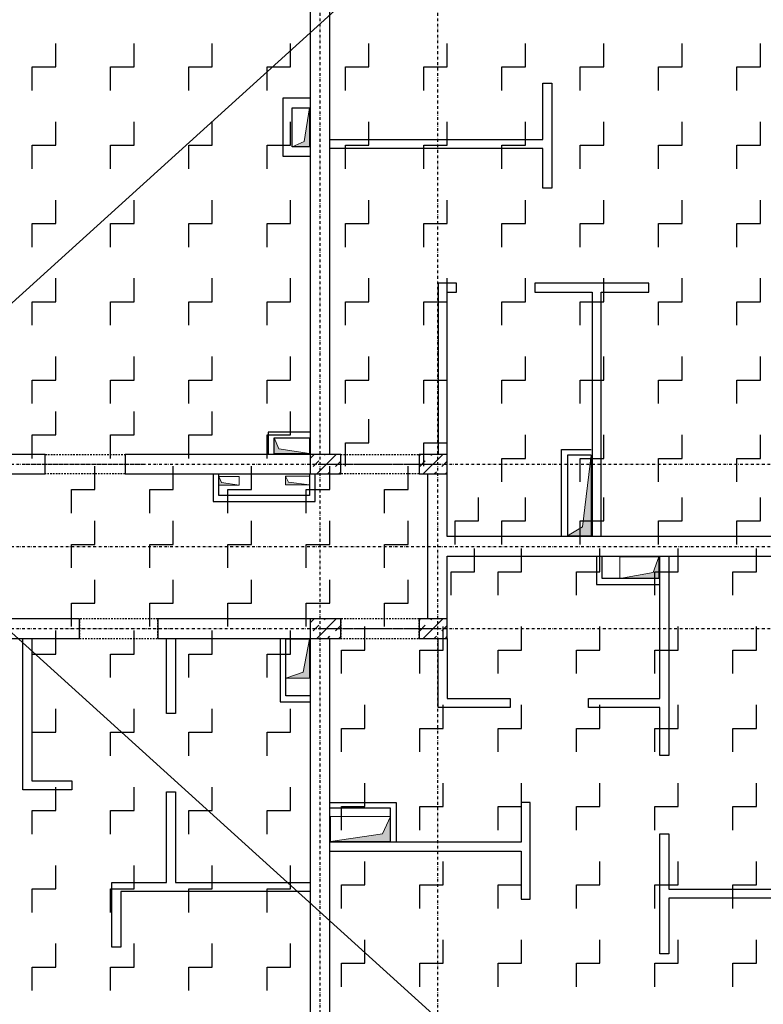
# Model space of a CAD drawing. Header units: millimetres. Extents: x -9646 to 8439, y -19398 to -14733.
# Tile 46 of 49: x 6512 to 7462, y -17384 to -16126. Entities that reach past the tile are written whole.
import ezdxf

# ---------------------------------------------------------------- set-up
doc = ezdxf.new("R2010")
doc.units = ezdxf.units.MM
doc.header["$LTSCALE"] = 10
doc.linetypes.add('MO', pattern=[0.7, 0.35, -0.17, 0.01, -0.17])
doc.linetypes.add('MP', pattern=[0.36, 0.2, -0.16])
for name, color, linetype in [('BA_szr', 1, 'Continuous'), ('BA_wym', 1, 'Continuous'), ('BD_lpm', 1, 'MP'), ('BD_osm', 1, 'MO'), ('BD_wic', 1, 'Continuous'), ('BD_wig', 3, 'Continuous'), ('BZ_P_prz', 4, 'Continuous')]:
    doc.layers.add(name, color=color, linetype=linetype)
doc.layers.add('Nowe_A-Przebicia_Nr_pióra__1', color=7, linetype='Continuous', lineweight=13)
doc.layers.add('Nowe_A-Ściany-Zewnętrzne_Nr_pióra__47', color=7, linetype='Continuous', lineweight=15)
doc.layers.add('Nowe_A-Przebicia_Nr_pióra__102', color=7, linetype='Continuous', lineweight=5, true_color=0xcccccc)
doc.styles.add('BIKWYM', font='bikromsw.shx', dxfattribs={"width": 0.6})
doc.dimstyles.new('BA_KR_100_cm', dxfattribs={"dimtxt": 25, "dimasz": 1.666667, "dimexe": 24, "dimexo": 0, "dimgap": 0, "dimtad": 0, "dimdec": 1, "dimrnd": 0.5, "dimzin": 9, "dimdsep": 46, "dimtxsty": 'BIKWYM', "dimblk": 'WYM-KR', "dimcen": 0, "dimdle": 20, "dimclrd": 256, "dimclre": 256, "dimclrt": 2, "dimadec": 0, "dimazin": 0, "dimtfac": 0.033333, "dimtdec": 1, "dimtmove": 0, "dimatfit": 3, "dimldrblk": 'WYM-KR', "dimfxl": 25, "dimfxlon": 1, "dimtvp": 0.8, "dimtolj": 1, "dimarcsym": 0})

# ---------------------------------------------------------------- blocks, each defined once
blk = doc.blocks.new('WYM-KR')
at = {"linetype": 'ByBlock'}
blk.add_line((11.52, 0), (-11.52, 0), dxfattribs=at)
at = {"color": 7, "linetype": 'ByBlock'}
blk.add_line((6.24, 6.24), (-6.24, -6.24), dxfattribs=at)
blk = doc.blocks.new('*D550')
at = {"layer": 'BA_wym', "lineweight": -2}
for p, q in [((8044, -15790.3), (8093, -15790.3)), ((8069, -15792), (8069, -17835.6)), ((8044, -17837.3), (8093, -17837.3))]:
    blk.add_line(p, q, dxfattribs=at)
at = {"layer": 'Defpoints', "color": 0}
for p in [(6908, -15790.3), (7598, -17837.3), (8069, -17837.3)]:
    blk.add_point(p, dxfattribs=at)
at = {"layer": 'BA_wym', "lineweight": -2, "xscale": 1.666666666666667, "yscale": 1.666666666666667, "zscale": 1.666666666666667}
for p, rotation in [((8069, -15790.3), 90), ((8069, -17837.3), 270)]:
    blk.add_blockref('WYM-KR', p, dxfattribs=dict(at, rotation=rotation))
at = {"layer": 'BA_wym', "color": 2, "insert": (8049, -16813.8), "char_height": 25, "attachment_point": 5, "rotation": 90, "style": 'BIKWYM'}
blk.add_mtext('\\A1;2047', dxfattribs=at)
blk = doc.blocks.new('*D561')
at = {"layer": 'BA_wym', "lineweight": -2}
for p, q in [((4822, -18202.8), (4822, -18266.8)), ((7769, -18202.8), (7769, -18266.8)), ((4823.6, -18242.8), (7767.3, -18242.8))]:
    blk.add_line(p, q, dxfattribs=at)
at = {"layer": 'Defpoints', "color": 0}
for p in [(4822, -16738.8), (7769, -16738.8), (7769, -18242.8)]:
    blk.add_point(p, dxfattribs=at)
at = {"layer": 'BA_wym', "lineweight": -2, "xscale": 1.666666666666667, "yscale": 1.666666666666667, "zscale": 1.666666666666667, "rotation": 180}
blk.add_blockref('WYM-KR', (4822, -18242.8), dxfattribs=at)
at = {"layer": 'BA_wym', "lineweight": -2, "xscale": 1.666666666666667, "yscale": 1.666666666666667, "zscale": 1.666666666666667}
blk.add_blockref('WYM-KR', (7769, -18242.8), dxfattribs=at)
at = {"layer": 'BA_wym', "color": 2, "insert": (6295.5, -18222.8), "char_height": 25, "attachment_point": 5, "style": 'BIKWYM'}
blk.add_mtext('\\A1;2947', dxfattribs=at)

msp = doc.modelspace()

# ---------------------------------------------------------------- hatches: boundary and pattern name
at = {"layer": 'BA_szr'}
h = msp.add_hatch(dxfattribs=at)
h.set_pattern_fill('BIK_ZELBET', color=256, scale=100, angle=45, pattern_type=2)
h.set_pattern_definition([(45, (-4730.797, -17750.161), (-14.142136, 14.142136), []), (45, (-4737.868, -17743.09), (-14.142136, 14.142136), [10, -10])])
h.paths.add_polyline_path([(6882.98, -16706.31), (6921.98, -16706.31), (6921.98, -16681.31), (6882.98, -16681.31)])
h = msp.add_hatch(dxfattribs=at)
h.set_pattern_fill('BIK_ZELBET', color=256, scale=100, angle=45, pattern_type=2)
h.set_pattern_definition([(45, (-4594.797, -17750.161), (-14.142136, 14.142136), []), (45, (-4601.868, -17743.09), (-14.142136, 14.142136), [10, -10])])
h.paths.add_polyline_path([(7021.98, -16706.31), (7057.98, -16706.31), (7057.98, -16681.31), (7021.98, -16681.31)])
h = msp.add_hatch(dxfattribs=at)
h.set_pattern_fill('BIK_ZELBET', color=256, scale=100, angle=45, pattern_type=2)
h.set_pattern_definition([(45, (-4730.797, -17960.161), (-14.142136, 14.142136), []), (45, (-4737.868, -17953.09), (-14.142136, 14.142136), [10, -10])])
h.paths.add_polyline_path([(6882.98, -16916.31), (6921.98, -16916.31), (6921.98, -16891.31), (6882.98, -16891.31)])
h = msp.add_hatch(dxfattribs=at)
h.set_pattern_fill('BIK_ZELBET', color=256, scale=100, angle=45, pattern_type=2)
h.set_pattern_definition([(45, (-4594.797, -17960.161), (-14.142136, 14.142136), []), (45, (-4601.868, -17953.09), (-14.142136, 14.142136), [10, -10])])
h.paths.add_polyline_path([(7021.98, -16916.31), (7057.98, -16916.31), (7057.98, -16891.31), (7021.98, -16891.31)])
at = {"layer": 'Nowe_A-Przebicia_Nr_pióra__102', "linetype": 'Continuous', "lineweight": 5, "true_color": 0xcccccc}
for points in [[(6859.98, -16288.31), (6881.98, -16288.31), (6881.98, -16238.31), (6875.28, -16281.61)], [(6881.98, -16680.31), (6836.98, -16680.31), (6836.98, -16660.31), (6843.04, -16674.25)], [(7211.48, -16785.31), (7241.98, -16785.31), (7241.98, -16682.35), (7230.66, -16773.99)], [(6792.48, -16720.53), (6766.48, -16720.53), (6766.48, -16709.53), (6769.9, -16717.11)], [(6881.98, -16720.28), (6851.48, -16720.28), (6851.48, -16709.28), (6855.18, -16716.58)], [(7278.5, -16839.81), (7328.48, -16839.81), (7328.48, -16812.31), (7320.99, -16832.32)], [(6851.98, -16967.31), (6881.98, -16967.31), (6881.98, -16917.31), (6874.15, -16959.48)], [(6908.98, -17175.81), (6985.48, -17175.81), (6985.48, -17143.86), (6975.49, -17165.82)]]:
    msp.add_hatch(color=254, dxfattribs=at).paths.add_polyline_path(points)

# ---------------------------------------------------------------- linework, layer by layer
at = {"layer": 'BD_lpm'}
for points in [[(6646.48, -16706.31), (6544.48, -16706.31), (6544.48, -16681.31), (6646.48, -16681.31)], [(7021.98, -16706.31), (6921.98, -16706.31), (6921.98, -16681.31), (7021.98, -16681.31)], [(6588.48, -16916.31), (6688.48, -16916.31), (6688.48, -16891.31), (6588.48, -16891.31)], [(6921.98, -16916.31), (7021.98, -16916.31), (7021.98, -16891.31), (6921.98, -16891.31)]]:
    msp.add_lwpolyline(points, close=True, dxfattribs=at)
at = {"layer": 'BD_osm', "color": 5}
for p, q in [((6519.48, -16693.81), (6671.48, -16693.81)), ((6896.98, -16693.81), (7046.98, -16693.81)), ((6563.48, -16903.81), (6713.48, -16903.81)), ((6896.98, -16903.81), (7046.98, -16903.81))]:
    msp.add_line(p, q, dxfattribs=at)
at = {"layer": 'BD_osm'}
for points in [[(6895.48, -15270.3), (6895.48, -18342.76)], [(7045.48, -15270.3), (7045.48, -18342.76)], [(4421.98, -16693.81), (8168.98, -16693.81)], [(4421.98, -16798.81), (8168.98, -16798.81)], [(4421.98, -16903.81), (8168.98, -16903.81)]]:
    msp.add_lwpolyline(points, dxfattribs=at)
at = {"layer": 'BD_wic', "color": 5}
for p, q in [((4099.2, -18663.74), (8439.26, -14733.12)), ((8439.26, -18663.74), (4099.2, -14733.12))]:
    msp.add_line(p, q, dxfattribs=at)
at = {"layer": 'BD_wic', "color": 8}
for points in [[(6907.98, -16278.81), (7179.98, -16278.81), (7179.98, -16206.81), (7191.48, -16206.81), (7191.48, -16341.31), (7179.98, -16341.31), (7179.98, -16290.31), (6907.98, -16290.31)], [(6882.98, -16226.31), (6847.98, -16226.31), (6847.98, -16300.31), (6882.98, -16300.31)], [(6882.98, -16288.31), (6859.98, -16288.31), (6859.98, -16238.31), (6882.98, -16238.31)], [(7057.98, -16681.31), (7057.98, -16473.81), (7069.98, -16473.81), (7069.98, -16462.31), (7046.48, -16462.31), (7046.48, -16681.31)], [(7254.48, -16786.31), (7254.48, -16473.81), (7315.48, -16473.81), (7315.48, -16462.31), (7169.98, -16462.31), (7169.98, -16473.81), (7242.98, -16473.81), (7242.98, -16786.31)], [(6881.98, -16652.81), (6829.48, -16652.81), (6829.48, -16680.31)], [(6836.98, -16680.31), (6836.98, -16660.31), (6881.98, -16660.31)], [(7203.98, -16785.31), (7203.98, -16674.85), (7241.98, -16674.85)], [(7241.98, -16682.35), (7211.48, -16682.35), (7211.48, -16785.31)], [(6758.98, -16707.31), (6758.98, -16741.31), (6889.5, -16741.31), (6889.5, -16707.31)], [(6881.98, -16707.31), (6882, -16733.81), (6766.48, -16733.81), (6766.48, -16707.31)], [(7340.98, -16811.31), (7340.98, -17065.82), (7329.48, -17065.82), (7329.48, -17004.81), (7238.48, -17004.81), (7238.48, -16993.31), (7329.48, -16993.31), (7329.48, -16811.31)], [(7248.48, -16812.31), (7248.48, -16847.31), (7328.48, -16847.31)], [(7328.48, -16839.81), (7255.98, -16839.81), (7255.98, -16812.31)], [(6527.48, -16916.31), (6527.48, -17098.31), (6578.48, -17098.31), (6578.48, -17109.81), (6515.98, -17109.81), (6515.98, -16916.31)], [(6710.98, -16916.31), (6710.98, -17012.31), (6699.48, -17012.31), (6699.48, -16916.31)], [(6844.48, -16917.31), (6844.48, -16997.31), (6881.98, -16997.31)], [(6881.98, -16989.81), (6851.98, -16989.81), (6851.98, -16917.31)], [(7057.98, -16916.31), (7057.98, -16993.31), (7138.48, -16993.31), (7138.48, -17004.81), (7046.48, -17004.81), (7046.48, -16916.31)], [(6882.98, -17239.81), (6640.98, -17239.81), (6640.98, -17310.81), (6629.48, -17310.81), (6629.48, -17228.31), (6699.48, -17228.31), (6699.48, -17112.31), (6710.98, -17112.31), (6710.98, -17228.31), (6882.98, -17228.31)], [(6907.98, -17188.31), (7152.48, -17188.31), (7152.48, -17249.31), (7163.98, -17249.31), (7163.98, -17125.81), (7152.48, -17125.81), (7152.48, -17176.81), (6907.98, -17176.81)], [(6908.98, -17125.81), (6992.98, -17125.81), (6992.98, -17175.81)], [(6985.48, -17175.81), (6985.48, -17133.31), (6908.98, -17133.31)], [(7572.98, -17248.32), (7340.98, -17248.32), (7340.98, -17319.32), (7329.48, -17319.32), (7329.48, -17165.82), (7340.98, -17165.82), (7340.98, -17236.82), (7572.98, -17236.82)]]:
    msp.add_lwpolyline(points, dxfattribs=at)
at = {"layer": 'BD_wig'}
for points in [[(6955.48, -15866.31), (6955.48, -15841.31), (6907.98, -15841.31), (6907.98, -15790.31), (6882.98, -15790.31), (6882.98, -15841.31), (6818.48, -15841.31), (6818.48, -15866.31), (6882.98, -15866.31), (6882.98, -16681.31), (6646.48, -16681.31), (6646.48, -16706.31), (6921.98, -16706.31), (6921.98, -16681.31), (6907.98, -16681.31), (6907.98, -15866.31), (6955.48, -15866.31)], [(5891.98, -16706.31), (6544.48, -16706.31), (6544.48, -16681.31), (6307.98, -16681.31)], [(7572.98, -16948.81), (7597.98, -16948.81), (7597.98, -16688.81), (7572.98, -16688.81), (7572.98, -16786.31), (7057.98, -16786.31), (7057.98, -16681.31), (7021.98, -16681.31), (7021.98, -16706.31), (7032.98, -16706.31), (7032.98, -16891.31), (7021.98, -16891.31), (7021.98, -16916.31), (7057.98, -16916.31), (7057.98, -16811.31), (7572.98, -16811.31), (7572.98, -16948.81)], [(6282.98, -17641.31), (6235.48, -17641.31), (6235.48, -17666.31), (6355.48, -17666.31), (6355.48, -17641.31), (6307.98, -17641.31), (6307.98, -16916.31), (6588.48, -16916.31), (6588.48, -16891.31), (6002.48, -16891.31), (6002.48, -16916.31), (6282.98, -16916.31), (6282.98, -17641.31)], [(6845.48, -17666.31), (6975.47, -17666.31), (6975.47, -17641.31), (6907.98, -17641.31), (6907.98, -16916.31), (6921.98, -16916.31), (6921.98, -16891.31), (6688.48, -16891.31), (6688.48, -16916.31), (6882.98, -16916.31), (6882.98, -17641.31), (6845.48, -17641.31), (6845.48, -17666.31)]]:
    msp.add_lwpolyline(points, dxfattribs=at)
for points in [[(6882.98, -16706.31), (6921.98, -16706.31), (6921.98, -16681.31), (6882.98, -16681.31)], [(7021.98, -16706.31), (7057.98, -16706.31), (7057.98, -16681.31), (7021.98, -16681.31)], [(6882.98, -16916.31), (6921.98, -16916.31), (6921.98, -16891.31), (6882.98, -16891.31)], [(7021.98, -16916.31), (7057.98, -16916.31), (7057.98, -16891.31), (7021.98, -16891.31)]]:
    msp.add_lwpolyline(points, close=True, dxfattribs=at)
at = {"layer": 'BZ_P_prz'}
for points in [[(6527.98, -16216.31), (6527.98, -16186.31), (6557.98, -16186.31), (6557.98, -16156.31)], [(6627.98, -16216.31), (6627.98, -16186.31), (6657.98, -16186.31), (6657.98, -16156.31)], [(6727.98, -16216.31), (6727.98, -16186.31), (6757.98, -16186.31), (6757.98, -16156.31)], [(6827.98, -16216.31), (6827.98, -16186.31), (6857.98, -16186.31), (6857.98, -16156.31)], [(6927.98, -16216.31), (6927.98, -16186.31), (6957.98, -16186.31), (6957.98, -16156.31)], [(7027.98, -16216.31), (7027.98, -16186.31), (7057.98, -16186.31), (7057.98, -16156.31)], [(7127.98, -16216.31), (7127.98, -16186.31), (7157.98, -16186.31), (7157.98, -16156.31)], [(7227.98, -16216.31), (7227.98, -16186.31), (7257.98, -16186.31), (7257.98, -16156.31)], [(7327.98, -16216.31), (7327.98, -16186.31), (7357.98, -16186.31), (7357.98, -16156.31)], [(7427.98, -16216.31), (7427.98, -16186.31), (7457.98, -16186.31), (7457.98, -16156.31)], [(6527.98, -16316.31), (6527.98, -16286.31), (6557.98, -16286.31), (6557.98, -16256.31)], [(6627.98, -16316.31), (6627.98, -16286.31), (6657.98, -16286.31), (6657.98, -16256.31)], [(6727.98, -16316.31), (6727.98, -16286.31), (6757.98, -16286.31), (6757.98, -16256.31)], [(6827.98, -16316.31), (6827.98, -16286.31), (6857.98, -16286.31), (6857.98, -16256.31)], [(6927.98, -16316.31), (6927.98, -16286.31), (6957.98, -16286.31), (6957.98, -16256.31)], [(7027.98, -16316.31), (7027.98, -16286.31), (7057.98, -16286.31), (7057.98, -16256.31)], [(7127.98, -16316.31), (7127.98, -16286.31), (7157.98, -16286.31), (7157.98, -16256.31)], [(7227.98, -16316.31), (7227.98, -16286.31), (7257.98, -16286.31), (7257.98, -16256.31)], [(7327.98, -16316.31), (7327.98, -16286.31), (7357.98, -16286.31), (7357.98, -16256.31)], [(7427.98, -16316.31), (7427.98, -16286.31), (7457.98, -16286.31), (7457.98, -16256.31)], [(6527.98, -16416.31), (6527.98, -16386.31), (6557.98, -16386.31), (6557.98, -16356.31)], [(6627.98, -16416.31), (6627.98, -16386.31), (6657.98, -16386.31), (6657.98, -16356.31)], [(6727.98, -16416.31), (6727.98, -16386.31), (6757.98, -16386.31), (6757.98, -16356.31)], [(6827.98, -16416.31), (6827.98, -16386.31), (6857.98, -16386.31), (6857.98, -16356.31)], [(6927.98, -16416.31), (6927.98, -16386.31), (6957.98, -16386.31), (6957.98, -16356.31)], [(7027.98, -16416.31), (7027.98, -16386.31), (7057.98, -16386.31), (7057.98, -16356.31)], [(7127.98, -16416.31), (7127.98, -16386.31), (7157.98, -16386.31), (7157.98, -16356.31)], [(7227.98, -16416.31), (7227.98, -16386.31), (7257.98, -16386.31), (7257.98, -16356.31)], [(7327.98, -16416.31), (7327.98, -16386.31), (7357.98, -16386.31), (7357.98, -16356.31)], [(7427.98, -16416.31), (7427.98, -16386.31), (7457.98, -16386.31), (7457.98, -16356.31)], [(6527.98, -16516.31), (6527.98, -16486.31), (6557.98, -16486.31), (6557.98, -16456.31)], [(6627.98, -16516.31), (6627.98, -16486.31), (6657.98, -16486.31), (6657.98, -16456.31)], [(6727.98, -16516.31), (6727.98, -16486.31), (6757.98, -16486.31), (6757.98, -16456.31)], [(6827.98, -16516.31), (6827.98, -16486.31), (6857.98, -16486.31), (6857.98, -16456.31)], [(6927.98, -16516.31), (6927.98, -16486.31), (6957.98, -16486.31), (6957.98, -16456.31)], [(7027.98, -16516.31), (7027.98, -16486.31), (7057.98, -16486.31), (7057.98, -16456.31)], [(7127.98, -16516.31), (7127.98, -16486.31), (7157.98, -16486.31), (7157.98, -16456.31)], [(7227.98, -16516.31), (7227.98, -16486.31), (7257.98, -16486.31), (7257.98, -16456.31)], [(7327.98, -16516.31), (7327.98, -16486.31), (7357.98, -16486.31), (7357.98, -16456.31)], [(7427.98, -16516.31), (7427.98, -16486.31), (7457.98, -16486.31), (7457.98, -16456.31)], [(6527.98, -16616.31), (6527.98, -16586.31), (6557.98, -16586.31), (6557.98, -16556.31)], [(6627.98, -16616.31), (6627.98, -16586.31), (6657.98, -16586.31), (6657.98, -16556.31)], [(6727.98, -16616.31), (6727.98, -16586.31), (6757.98, -16586.31), (6757.98, -16556.31)], [(6827.98, -16616.31), (6827.98, -16586.31), (6857.98, -16586.31), (6857.98, -16556.31)], [(6927.98, -16616.31), (6927.98, -16586.31), (6957.98, -16586.31), (6957.98, -16556.31)], [(7027.98, -16616.31), (7027.98, -16586.31), (7057.98, -16586.31), (7057.98, -16556.31)], [(7127.98, -16616.31), (7127.98, -16586.31), (7157.98, -16586.31), (7157.98, -16556.31)], [(7227.98, -16616.31), (7227.98, -16586.31), (7257.98, -16586.31), (7257.98, -16556.31)], [(7327.98, -16616.31), (7327.98, -16586.31), (7357.98, -16586.31), (7357.98, -16556.31)], [(7427.98, -16616.31), (7427.98, -16586.31), (7457.98, -16586.31), (7457.98, -16556.31)], [(6527.98, -16686.31), (6527.98, -16656.31), (6557.98, -16656.31), (6557.98, -16626.31)], [(6627.98, -16686.31), (6627.98, -16656.31), (6657.98, -16656.31), (6657.98, -16626.31)], [(6727.98, -16686.31), (6727.98, -16656.31), (6757.98, -16656.31), (6757.98, -16626.31)], [(6827.98, -16686.31), (6827.98, -16656.31), (6857.98, -16656.31), (6857.98, -16626.31)], [(6927.98, -16696.31), (6927.98, -16666.31), (6957.98, -16666.31), (6957.98, -16636.31)], [(7027.98, -16696.31), (7027.98, -16666.31), (7057.98, -16666.31), (7057.98, -16636.31)], [(7127.98, -16716.31), (7127.98, -16686.31), (7157.98, -16686.31), (7157.98, -16656.31)], [(7227.98, -16716.31), (7227.98, -16686.31), (7257.98, -16686.31), (7257.98, -16656.31)], [(7327.98, -16716.31), (7327.98, -16686.31), (7357.98, -16686.31), (7357.98, -16656.31)], [(7427.98, -16716.31), (7427.98, -16686.31), (7457.98, -16686.31), (7457.98, -16656.31)], [(6577.98, -16756.31), (6577.98, -16726.31), (6607.98, -16726.31), (6607.98, -16696.31)], [(6677.98, -16756.31), (6677.98, -16726.31), (6707.98, -16726.31), (6707.98, -16696.31)], [(6777.98, -16756.31), (6777.98, -16726.31), (6807.98, -16726.31), (6807.98, -16696.31)], [(6877.98, -16756.31), (6877.98, -16726.31), (6907.98, -16726.31), (6907.98, -16696.31)], [(6977.98, -16756.31), (6977.98, -16726.31), (7007.98, -16726.31), (7007.98, -16696.31)], [(7067.98, -16796.31), (7067.98, -16766.31), (7097.98, -16766.31), (7097.98, -16736.31)], [(7127.98, -16796.31), (7127.98, -16766.31), (7157.98, -16766.31), (7157.98, -16736.31)], [(7227.98, -16796.31), (7227.98, -16766.31), (7257.98, -16766.31), (7257.98, -16736.31)], [(7327.98, -16796.31), (7327.98, -16766.31), (7357.98, -16766.31), (7357.98, -16736.31)], [(7427.98, -16796.31), (7427.98, -16766.31), (7457.98, -16766.31), (7457.98, -16736.31)], [(6577.98, -16826.31), (6577.98, -16796.31), (6607.98, -16796.31), (6607.98, -16766.31)], [(6677.98, -16826.31), (6677.98, -16796.31), (6707.98, -16796.31), (6707.98, -16766.31)], [(6777.98, -16826.31), (6777.98, -16796.31), (6807.98, -16796.31), (6807.98, -16766.31)], [(6877.98, -16826.31), (6877.98, -16796.31), (6907.98, -16796.31), (6907.98, -16766.31)], [(6977.98, -16826.31), (6977.98, -16796.31), (7007.98, -16796.31), (7007.98, -16766.31)], [(7062.98, -16861.31), (7062.98, -16831.31), (7092.98, -16831.31), (7092.98, -16801.31)], [(7122.98, -16861.31), (7122.98, -16831.31), (7152.98, -16831.31), (7152.98, -16801.31)], [(7222.98, -16861.31), (7222.98, -16831.31), (7252.98, -16831.31), (7252.98, -16801.31)], [(7322.98, -16861.31), (7322.98, -16831.31), (7352.98, -16831.31), (7352.98, -16801.31)], [(7422.98, -16861.31), (7422.98, -16831.31), (7452.98, -16831.31), (7452.98, -16801.31)], [(6577.98, -16901.31), (6577.98, -16871.31), (6607.98, -16871.31), (6607.98, -16841.31)], [(6677.98, -16901.31), (6677.98, -16871.31), (6707.98, -16871.31), (6707.98, -16841.31)], [(6777.98, -16901.31), (6777.98, -16871.31), (6807.98, -16871.31), (6807.98, -16841.31)], [(6877.98, -16901.31), (6877.98, -16871.31), (6907.98, -16871.31), (6907.98, -16841.31)], [(6977.98, -16901.31), (6977.98, -16871.31), (7007.98, -16871.31), (7007.98, -16841.31)], [(6922.98, -16961.31), (6922.98, -16931.31), (6952.98, -16931.31), (6952.98, -16901.31)], [(7022.98, -16961.31), (7022.98, -16931.31), (7052.98, -16931.31), (7052.98, -16901.31)], [(7122.98, -16961.31), (7122.98, -16931.31), (7152.98, -16931.31), (7152.98, -16901.31)], [(7222.98, -16961.31), (7222.98, -16931.31), (7252.98, -16931.31), (7252.98, -16901.31)], [(7322.98, -16961.31), (7322.98, -16931.31), (7352.98, -16931.31), (7352.98, -16901.31)], [(7422.98, -16961.31), (7422.98, -16931.31), (7452.98, -16931.31), (7452.98, -16901.31)], [(6527.98, -16966.31), (6527.98, -16936.31), (6557.98, -16936.31), (6557.98, -16906.31)], [(6627.98, -16966.31), (6627.98, -16936.31), (6657.98, -16936.31), (6657.98, -16906.31)], [(6727.98, -16966.31), (6727.98, -16936.31), (6757.98, -16936.31), (6757.98, -16906.31)], [(6827.98, -16966.31), (6827.98, -16936.31), (6857.98, -16936.31), (6857.98, -16906.31)], [(6527.98, -17066.31), (6527.98, -17036.31), (6557.98, -17036.31), (6557.98, -17006.31)], [(6627.98, -17066.31), (6627.98, -17036.31), (6657.98, -17036.31), (6657.98, -17006.31)], [(6727.98, -17066.31), (6727.98, -17036.31), (6757.98, -17036.31), (6757.98, -17006.31)], [(6827.98, -17066.31), (6827.98, -17036.31), (6857.98, -17036.31), (6857.98, -17006.31)], [(6922.98, -17061.31), (6922.98, -17031.31), (6952.98, -17031.31), (6952.98, -17001.31)], [(7022.98, -17061.31), (7022.98, -17031.31), (7052.98, -17031.31), (7052.98, -17001.31)], [(7122.98, -17061.31), (7122.98, -17031.31), (7152.98, -17031.31), (7152.98, -17001.31)], [(7222.98, -17061.31), (7222.98, -17031.31), (7252.98, -17031.31), (7252.98, -17001.31)], [(7322.98, -17061.31), (7322.98, -17031.31), (7352.98, -17031.31), (7352.98, -17001.31)], [(7422.98, -17061.31), (7422.98, -17031.31), (7452.98, -17031.31), (7452.98, -17001.31)], [(6527.98, -17166.31), (6527.98, -17136.31), (6557.98, -17136.31), (6557.98, -17106.31)], [(6627.98, -17166.31), (6627.98, -17136.31), (6657.98, -17136.31), (6657.98, -17106.31)], [(6727.98, -17166.31), (6727.98, -17136.31), (6757.98, -17136.31), (6757.98, -17106.31)], [(6827.98, -17166.31), (6827.98, -17136.31), (6857.98, -17136.31), (6857.98, -17106.31)], [(6922.98, -17161.31), (6922.98, -17131.31), (6952.98, -17131.31), (6952.98, -17101.31)], [(7022.98, -17161.31), (7022.98, -17131.31), (7052.98, -17131.31), (7052.98, -17101.31)], [(7122.98, -17161.31), (7122.98, -17131.31), (7152.98, -17131.31), (7152.98, -17101.31)], [(7222.98, -17161.31), (7222.98, -17131.31), (7252.98, -17131.31), (7252.98, -17101.31)], [(7322.98, -17161.31), (7322.98, -17131.31), (7352.98, -17131.31), (7352.98, -17101.31)], [(7422.98, -17161.31), (7422.98, -17131.31), (7452.98, -17131.31), (7452.98, -17101.31)], [(6527.98, -17266.31), (6527.98, -17236.31), (6557.98, -17236.31), (6557.98, -17206.31)], [(6627.98, -17266.31), (6627.98, -17236.31), (6657.98, -17236.31), (6657.98, -17206.31)], [(6727.98, -17266.31), (6727.98, -17236.31), (6757.98, -17236.31), (6757.98, -17206.31)], [(6827.98, -17266.31), (6827.98, -17236.31), (6857.98, -17236.31), (6857.98, -17206.31)], [(6922.98, -17261.31), (6922.98, -17231.31), (6952.98, -17231.31), (6952.98, -17201.31)], [(7022.98, -17261.31), (7022.98, -17231.31), (7052.98, -17231.31), (7052.98, -17201.31)], [(7122.98, -17261.31), (7122.98, -17231.31), (7152.98, -17231.31), (7152.98, -17201.31)], [(7222.98, -17261.31), (7222.98, -17231.31), (7252.98, -17231.31), (7252.98, -17201.31)], [(7322.98, -17261.31), (7322.98, -17231.31), (7352.98, -17231.31), (7352.98, -17201.31)], [(7422.98, -17261.31), (7422.98, -17231.31), (7452.98, -17231.31), (7452.98, -17201.31)], [(6527.98, -17366.31), (6527.98, -17336.31), (6557.98, -17336.31), (6557.98, -17306.31)], [(6627.98, -17366.31), (6627.98, -17336.31), (6657.98, -17336.31), (6657.98, -17306.31)], [(6727.98, -17366.31), (6727.98, -17336.31), (6757.98, -17336.31), (6757.98, -17306.31)], [(6827.98, -17366.31), (6827.98, -17336.31), (6857.98, -17336.31), (6857.98, -17306.31)], [(6922.98, -17361.31), (6922.98, -17331.31), (6952.98, -17331.31), (6952.98, -17301.31)], [(7022.98, -17361.31), (7022.98, -17331.31), (7052.98, -17331.31), (7052.98, -17301.31)], [(7122.98, -17361.31), (7122.98, -17331.31), (7152.98, -17331.31), (7152.98, -17301.31)], [(7222.98, -17361.31), (7222.98, -17331.31), (7252.98, -17331.31), (7252.98, -17301.31)], [(7322.98, -17361.31), (7322.98, -17331.31), (7352.98, -17331.31), (7352.98, -17301.31)], [(7422.98, -17361.31), (7422.98, -17331.31), (7452.98, -17331.31), (7452.98, -17301.31)]]:
    msp.add_lwpolyline(points, dxfattribs=at)
at = {"layer": 'Nowe_A-Przebicia_Nr_pióra__1', "color": 7, "linetype": 'Continuous', "lineweight": 13}
for p, q in [((6875.28, -16281.61), (6881.98, -16238.31)), ((6881.98, -16288.31), (6881.98, -16238.31)), ((6859.98, -16288.31), (6875.28, -16281.61)), ((6843.04, -16674.25), (6836.98, -16660.31)), ((6836.98, -16660.31), (6881.98, -16660.31)), ((6836.98, -16680.31), (6836.98, -16660.31)), ((6881.98, -16660.31), (6881.98, -16680.31)), ((6881.98, -16680.31), (6843.04, -16674.25)), ((6881.98, -16680.31), (6836.98, -16680.31)), ((7211.48, -16785.31), (7211.48, -16682.35)), ((7211.48, -16682.35), (7241.98, -16682.35)), ((7230.66, -16773.99), (7241.98, -16682.35)), ((7241.98, -16785.31), (7241.98, -16682.35)), ((6769.9, -16717.11), (6766.48, -16709.53)), ((6766.48, -16709.53), (6792.48, -16709.53)), ((6766.48, -16720.53), (6766.48, -16709.53)), ((6792.48, -16720.53), (6769.9, -16717.11)), ((6792.48, -16709.53), (6792.48, -16720.53)), ((6855.18, -16716.58), (6851.48, -16709.28)), ((6851.48, -16709.28), (6881.98, -16709.28)), ((6851.48, -16720.28), (6851.48, -16709.28)), ((6881.98, -16720.28), (6855.18, -16716.58)), ((6881.98, -16709.28), (6881.98, -16720.28)), ((6792.48, -16720.53), (6766.48, -16720.53)), ((6881.98, -16720.28), (6851.48, -16720.28)), ((7211.48, -16785.31), (7230.66, -16773.99)), ((7211.48, -16785.31), (7241.98, -16785.31)), ((7328.48, -16812.31), (7278.5, -16812.31)), ((7278.5, -16812.31), (7278.5, -16839.81)), ((7320.99, -16832.32), (7328.48, -16812.31)), ((7328.48, -16839.81), (7328.48, -16812.31)), ((7278.5, -16839.81), (7320.99, -16832.32)), ((7278.5, -16839.81), (7328.48, -16839.81)), ((6881.98, -16917.31), (6851.98, -16917.31)), ((6851.98, -16917.31), (6851.98, -16967.31)), ((6874.15, -16959.48), (6881.98, -16917.31)), ((6881.98, -16967.31), (6881.98, -16917.31)), ((6851.98, -16967.31), (6874.15, -16959.48)), ((6851.98, -16967.31), (6881.98, -16967.31)), ((6985.48, -17143.86), (6908.98, -17143.86)), ((6908.98, -17143.86), (6908.98, -17175.81)), ((6975.49, -17165.82), (6985.48, -17143.86)), ((6985.48, -17175.81), (6985.48, -17143.86)), ((6908.98, -17175.81), (6975.49, -17165.82)), ((6908.98, -17175.81), (6985.48, -17175.81))]:
    msp.add_line(p, q, dxfattribs=at)
at = {"layer": 'Nowe_A-Ściany-Zewnętrzne_Nr_pióra__47', "color": 7, "linetype": 'Continuous', "lineweight": 15}
for p, q in [((6859.98, -16238.31), (6881.98, -16238.31)), ((6859.98, -16288.31), (6859.98, -16238.31)), ((6881.98, -16288.31), (6859.98, -16288.31))]:
    msp.add_line(p, q, dxfattribs=at)

# ---------------------------------------------------------------- dimensions: what is measured, and where the dimension line sits
at = {"layer": 'BA_wym'}
dim = msp.add_linear_dim(base=(8068.98, -17837.31), p1=(6907.98, -15790.31), p2=(7597.98, -17837.31), angle=90, dimstyle='BA_KR_100_cm', override={"dimatfit": 1}, dxfattribs=at)
dim.commit()
dim.dimension.update_dxf_attribs({"geometry": '*D550', "text_midpoint": (8048.98, -16813.81)})
dim = msp.add_linear_dim(base=(7768.98, -18242.76), p1=(4821.98, -16738.81), p2=(7768.98, -16738.81), dimstyle='BA_KR_100_cm', override={"dimatfit": 1, "dimfxl": 40}, dxfattribs=at)
dim.commit()
dim.dimension.update_dxf_attribs({"geometry": '*D561', "text_midpoint": (6295.48, -18222.76)})

doc.saveas('drawing.dxf')
